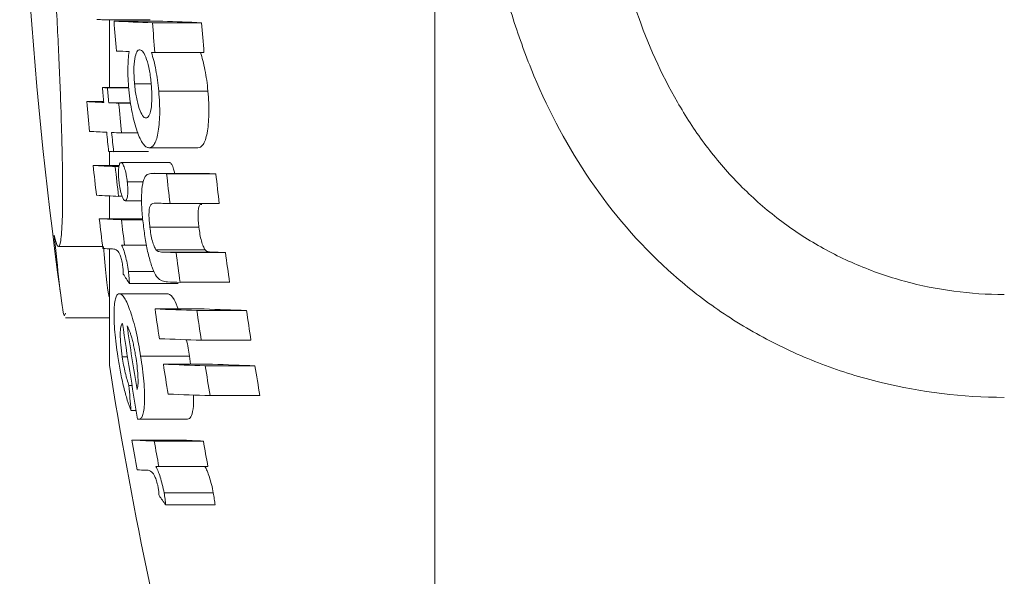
# Model space of a CAD drawing. Header units: millimetres. Extents: x 168 to 893, y 24 to 895.
# Tile 2 of 26: x 168 to 189, y 84 to 95. Entities that reach past the tile are written whole.
import ezdxf

# ---------------------------------------------------------------- set-up
doc = ezdxf.new("R2010")
doc.units = ezdxf.units.MM

msp = doc.modelspace()

# ---------------------------------------------------------------- linework, layer by layer
at = {"color": 7, "linetype": 'Continuous', "lineweight": 15}
for p, q in [((176.501, 64.973), (176.501, 138.973)), ((169.48, 95.258), (170.502, 95.258)), ((169.64, 95.258), (169.64, 93.827)), ((169.737, 95.225), (170.762, 95.225)), ((170.548, 95.195), (171.583, 95.195)), ((170.598, 94.567), (171.633, 94.567)), ((169.493, 93.827), (170.047, 93.827)), ((169.597, 93.822), (170.047, 93.822)), ((170.169, 93.908), (170.52, 93.908)), ((170.679, 93.754), (171.716, 93.754)), ((169.162, 93.53), (169.52, 93.53)), ((169.626, 93.508), (170.086, 93.508)), ((169.835, 93.499), (170.087, 93.499)), ((169.896, 92.871), (170.244, 92.871)), ((170.471, 92.559), (171.505, 92.559)), ((169.64, 92.48), (169.64, 92.184)), ((169.729, 92.476), (170.461, 92.476)), ((169.297, 92.184), (169.846, 92.184)), ((169.762, 92.162), (169.842, 92.162)), ((169.885, 92.246), (170.911, 92.246)), ((171.601, 92.018), (170.566, 92.018)), ((170.584, 92.018), (171.619, 92.018)), ((170.845, 92.009), (171.883, 92.009)), ((171.601, 92.018), (171.619, 92.018)), ((170.016, 91.84), (170.358, 91.84)), ((169.64, 91.543), (169.64, 91.062)), ((169.833, 91.534), (169.91, 91.534)), ((169.974, 91.438), (170.32, 91.438)), ((170.917, 91.381), (171.956, 91.381)), ((169.425, 91.062), (170.344, 91.062)), ((169.892, 91.04), (170.346, 91.04)), ((170.492, 90.882), (171.526, 90.882)), ((169.897, 90.504), (169.959, 90.502)), ((169.959, 90.502), (170.422, 90.502)), ((168.564, 90.473), (169.499, 90.473)), ((169.64, 90.427), (169.64, 87.973)), ((170.621, 90.407), (171.657, 90.407)), ((170.738, 90.36), (171.775, 90.36)), ((171.046, 90.349), (172.086, 90.349)), ((170.04, 89.95), (170.581, 89.95)), ((170.062, 89.694), (171.091, 89.694)), ((171.13, 89.721), (172.172, 89.721)), ((169.851, 89.481), (170.877, 89.481)), ((170.601, 89.16), (171.636, 89.16)), ((171.482, 89.128), (172.528, 89.128)), ((168.711, 88.973), (169.64, 88.973)), ((171.576, 88.5), (172.622, 88.5)), ((169.911, 88.147), (170.021, 88.147)), ((170.298, 88.164), (171.329, 88.164)), ((170.777, 87.993), (171.814, 87.993)), ((171.329, 88.164), (171.351, 87.993)), ((171.659, 87.962), (172.707, 87.962)), ((170.052, 87.543), (170.117, 87.543)), ((171.762, 87.333), (172.811, 87.333)), ((170.095, 87.02), (170.203, 87.02)), ((170.256, 86.834), (171.287, 86.834)), ((170.115, 86.396), (171.144, 86.396)), ((170.585, 86.374), (171.62, 86.374)), ((170.619, 85.838), (170.681, 85.835)), ((170.681, 85.835), (171.717, 85.835)), ((170.792, 85.283), (171.83, 85.283)), ((170.828, 85.028), (171.866, 85.028))]:
    msp.add_line(p, q, dxfattribs=at)
at = {"color": 7, "linetype": 'Continuous', "lineweight": 15, "flags": 128}
for points in [[(170.525, 94.569), (170.534, 94.569), (170.543, 94.568), (170.552, 94.568), (170.561, 94.568), (170.57, 94.568), (170.58, 94.567), (170.589, 94.567), (170.598, 94.567)], [(169.683, 90.425), (169.686, 90.425), (169.689, 90.426), (169.692, 90.426), (169.695, 90.426), (169.697, 90.426), (169.7, 90.426), (169.703, 90.426), (169.706, 90.426)], [(170.408, 85.759), (170.411, 85.759), (170.414, 85.759), (170.416, 85.759), (170.419, 85.759), (170.422, 85.759), (170.425, 85.76), (170.428, 85.76), (170.43, 85.76)]]:
    msp.add_lwpolyline(points, dxfattribs=at)
at = {"color": 7, "linetype": 'Continuous', "lineweight": 15}
for centre, radius, start, end in [((258.749, 101.973), 91, 179.05552, 187.87837), ((172.638, 166.304), 71.116, 267.37072, 267.45459), ((258.537, 101.809), 89.044, 184.24043, 184.64586), ((174.648, 214.836), 119.712, 267.64911, 268.03757), ((258.537, 101.779), 88.235, 184.27937, 184.68854), ((175.725, 217.521), 122.396, 267.67624, 268.06064), ((258.538, 101.779), 87.204, 184.33009, 184.74413), ((173.959, 195.639), 101.128, 267.63509, 267.78752), ((258.537, 101.825), 89.403, 185.13273, 185.33486), ((172.76, 165.048), 71.296, 267.37418, 267.45794), ((258.537, 101.82), 89.299, 185.1387, 185.34107), ((258.537, 101.843), 89.762, 185.31346, 185.7163), ((172.103, 150.037), 56.583, 267.0198, 267.3854), ((173.239, 174.957), 81.529, 267.46027, 267.60736), ((258.537, 101.811), 89.091, 185.35359, 185.75949), ((172.166, 149.483), 56.657, 267.0218, 267.3872), ((258.537, 101.825), 89.403, 185.73933, 185.9995), ((173.302, 174.436), 81.636, 267.46201, 267.60901), ((258.537, 101.82), 89.299, 185.74602, 186.0065), ((172.895, 163.904), 71.499, 267.37804, 267.46169), ((258.537, 101.843), 89.762, 186.17704, 186.58051), ((172.386, 151.751), 59.647, 267.03095, 267.4786), ((258.537, 101.82), 89.299, 186.20917, 186.61476), ((175.776, 235.365), 143.44, 267.92558, 268.02995), ((258.538, 101.779), 88.235, 186.35713, 186.76773), ((176.866, 238.602), 146.678, 267.94997, 268.05326), ((258.538, 101.779), 87.204, 186.43264, 186.84817), ((172.459, 151.214), 59.738, 267.03329, 267.48061), ((175.793, 233.266), 141.969, 267.90991, 268.03202), ((258.537, 101.843), 89.762, 186.89776, 187.30183), ((172.519, 150.796), 59.814, 267.03522, 267.48227), ((258.538, 101.82), 89.299, 186.93367, 187.28182), ((172.201, 142.288), 51.924, 267.0224, 267.221), ((175.92, 232.418), 142.153, 267.91081, 268.03497), ((258.538, 101.779), 88.235, 187.44306, 187.85463), ((177.012, 235.64), 145.375, 267.93546, 268.05832), ((258.538, 101.779), 87.204, 187.53161, 187.94814), ((184.842, 99.451), 17.71, 212.6608, 213.4309), ((176.069, 233.774), 144.138, 267.93045, 268.0364), ((176.011, 228.88), 139.825, 267.78271, 268.1439), ((258.538, 101.801), 88.841, 188.18067, 188.59018), ((258.538, 101.77), 87.969, 188.2623, 188.67596), ((177.104, 232.062), 143.007, 267.80881, 268.1662), ((258.538, 101.77), 86.934, 188.36134, 188.78003), ((258.538, 101.833), 89.568, 188.33176, 189.63811), ((258.538, 101.829), 89.478, 188.36922, 189.24146), ((176.109, 228.532), 140.105, 267.78505, 268.14589), ((258.538, 101.801), 88.841, 188.94154, 189.35189), ((176.196, 228.246), 140.357, 267.78714, 268.14768), ((177.292, 231.453), 143.564, 267.81329, 268.17003), ((258.544, 101.973), 90, 188.94902, 194.49577), ((258.538, 101.77), 87.969, 189.03089, 189.44541), ((258.538, 101.77), 86.934, 189.13929, 189.55888), ((241.688, 93.095), 71.851, 184.43153, 184.85047), ((176.303, 227.925), 140.665, 267.78969, 268.14986), ((173.237, 107.786), 21.163, 261.8413, 261.9013), ((258.538, 101.843), 89.762, 189.90909, 190.3164), ((173.231, 147.037), 60.721, 267.05813, 267.50194), ((258.538, 101.82), 89.299, 189.96096, 190.31191), ((174.295, 148.43), 62.114, 267.09233, 267.53131), ((258.538, 101.82), 88.28, 190.07715, 190.43228), ((172.945, 138.449), 52.751, 267.0466, 267.2437), ((186.142, 96.021), 18.851, 214.9309, 215.674)]:
    msp.add_arc(centre, radius, start, end, dxfattribs=at)
for points, knots in [([(188.501, 87.296), (187.616, 87.296), (186.75, 87.401), (185.48, 87.712), (185.061, 87.842), (184.255, 88.148), (183.865, 88.325), (183.112, 88.724), (182.746, 88.948), (182.052, 89.436), (181.724, 89.699), (180.793, 90.544), (180.24, 91.188), (179.305, 92.562), (178.914, 93.297), (178.425, 94.468), (178.279, 94.87), (178.02, 95.678), (177.908, 96.087), (177.613, 97.326), (177.474, 98.17), (177.335, 99.459), (177.3, 99.893), (177.254, 100.769), (177.243, 101.209), (177.243, 102.516), (177.288, 103.378), (177.472, 105.085), (177.61, 105.929), (177.909, 107.181), (178.024, 107.594), (178.283, 108.4), (178.428, 108.794), (178.752, 109.564), (178.93, 109.94), (179.326, 110.674), (179.545, 111.033), (180.252, 112.062), (180.793, 112.686), (181.725, 113.525), (182.058, 113.789), (182.749, 114.27), (183.11, 114.489), (183.862, 114.884), (184.255, 115.061), (185.066, 115.366), (185.479, 115.493), (186.319, 115.697), (186.746, 115.774), (187.616, 115.878), (188.059, 115.905), (188.501, 115.905)], [0, 0, 0, 0, 0.0625, 0.0625, 0.09375, 0.09375, 0.125, 0.125, 0.15625, 0.15625, 0.1875, 0.1875, 0.25, 0.25, 0.3125, 0.3125, 0.34375, 0.34375, 0.375, 0.375, 0.4375, 0.4375, 0.46875, 0.46875, 0.5, 0.5, 0.5625, 0.5625, 0.625, 0.625, 0.65625, 0.65625, 0.6875, 0.6875, 0.71875, 0.71875, 0.75, 0.75, 0.8125, 0.8125, 0.84375, 0.84375, 0.875, 0.875, 0.90625, 0.90625, 0.9375, 0.9375, 0.96875, 0.96875, 1, 1, 1, 1]), ([(188.501, 113.738), (188.143, 113.738), (187.784, 113.715), (187.081, 113.621), (186.736, 113.552), (186.059, 113.369), (185.726, 113.255), (185.075, 112.98), (184.764, 112.823), (184.168, 112.47), (183.884, 112.273), (183.341, 111.842), (183.084, 111.607), (182.371, 110.866), (181.965, 110.317), (181.269, 109.119), (180.989, 108.489), (180.648, 107.51), (180.547, 107.178), (180.368, 106.504), (180.29, 106.16), (180.087, 105.128), (179.994, 104.434), (179.871, 103.038), (179.841, 102.336), (179.841, 100.924), (179.871, 100.21), (179.994, 98.808), (180.088, 98.114), (180.355, 96.747), (180.529, 96.072), (180.988, 94.747), (181.268, 94.116), (181.782, 93.224), (181.969, 92.935), (182.381, 92.379), (182.605, 92.112), (183.082, 91.612), (183.336, 91.379), (183.877, 90.945), (184.167, 90.743), (184.765, 90.386), (185.076, 90.228), (185.721, 89.954), (186.058, 89.837), (187.084, 89.558), (187.784, 89.464), (188.501, 89.464)], [0, 0, 0, 0, 0.03125, 0.03125, 0.0625, 0.0625, 0.09375, 0.09375, 0.125, 0.125, 0.15625, 0.15625, 0.1875, 0.1875, 0.25, 0.25, 0.3125, 0.3125, 0.34375, 0.34375, 0.375, 0.375, 0.4375, 0.4375, 0.5, 0.5, 0.5625, 0.5625, 0.625, 0.625, 0.6875, 0.6875, 0.75, 0.75, 0.78125, 0.78125, 0.8125, 0.8125, 0.84375, 0.84375, 0.875, 0.875, 0.90625, 0.90625, 0.9375, 0.9375, 1, 1, 1, 1]), ([(168.477, 90.716), (168.505, 90.585), (168.53, 90.507), (168.574, 90.457), (168.593, 90.486), (168.616, 90.608), (168.622, 90.662), (168.634, 90.796), (168.639, 90.877), (168.65, 91.156), (168.654, 91.388), (168.653, 91.805), (168.652, 91.956), (168.647, 92.276), (168.644, 92.445), (168.636, 92.8), (168.63, 92.985), (168.618, 93.373), (168.611, 93.577), (168.587, 94.201), (168.567, 94.634), (168.533, 95.312), (168.521, 95.543), (168.495, 96.006), (168.481, 96.239), (168.467, 96.473)], [0, 0, 0, 0, 0.125, 0.125, 0.25, 0.25, 0.3125, 0.3125, 0.375, 0.375, 0.5, 0.5, 0.5625, 0.5625, 0.625, 0.625, 0.6875, 0.6875, 0.75, 0.75, 0.875, 0.875, 0.9375, 0.9375, 1, 1, 1, 1]), ([(170.055, 94.586), (170.048, 94.532), (170.042, 94.477), (170.033, 94.356), (170.03, 94.293), (170.029, 94.16), (170.03, 94.088), (170.037, 93.943), (170.042, 93.87), (170.049, 93.796)], [0, 0, 0, 0, 0.25, 0.25, 0.5, 0.5, 0.75, 0.75, 1, 1, 1, 1]), ([(170.169, 93.908), (170.165, 93.957), (170.162, 94.005), (170.157, 94.101), (170.156, 94.147), (170.157, 94.284), (170.163, 94.367), (170.185, 94.499), (170.2, 94.55), (170.228, 94.596), (170.238, 94.607), (170.26, 94.62), (170.271, 94.622), (170.282, 94.623)], [0, 0, 0, 0, 0.125, 0.125, 0.25, 0.25, 0.5, 0.5, 0.75, 0.75, 0.875, 0.875, 1, 1, 1, 1]), ([(170.282, 94.623), (170.294, 94.621), (170.305, 94.618), (170.329, 94.603), (170.341, 94.592), (170.377, 94.542), (170.401, 94.49), (170.446, 94.354), (170.467, 94.273), (170.492, 94.137), (170.499, 94.09), (170.512, 93.994), (170.517, 93.944), (170.521, 93.895)], [0, 0, 0, 0, 0.125, 0.125, 0.25, 0.25, 0.5, 0.5, 0.75, 0.75, 0.875, 0.875, 1, 1, 1, 1]), ([(170.679, 93.754), (170.672, 93.83), (170.664, 93.906), (170.643, 94.055), (170.632, 94.127), (170.605, 94.265), (170.591, 94.332), (170.559, 94.457), (170.542, 94.514), (170.525, 94.569)], [0, 0, 0, 0, 0.25, 0.25, 0.5, 0.5, 0.75, 0.75, 1, 1, 1, 1]), ([(171.56, 94.569), (171.577, 94.514), (171.594, 94.457), (171.625, 94.334), (171.64, 94.268), (171.667, 94.128), (171.679, 94.056), (171.7, 93.906), (171.708, 93.83), (171.716, 93.754)], [0, 0, 0, 0, 0.25, 0.25, 0.5, 0.5, 0.75, 0.75, 1, 1, 1, 1]), ([(170.41, 93.187), (170.399, 93.189), (170.387, 93.191), (170.364, 93.206), (170.352, 93.218), (170.315, 93.268), (170.291, 93.32), (170.246, 93.452), (170.225, 93.532), (170.2, 93.666), (170.192, 93.712), (170.179, 93.809), (170.174, 93.858), (170.169, 93.908)], [0, 0, 0, 0, 0.125, 0.125, 0.25, 0.25, 0.5, 0.5, 0.75, 0.75, 0.875, 0.875, 1, 1, 1, 1]), ([(170.521, 93.895), (170.525, 93.847), (170.529, 93.799), (170.534, 93.705), (170.535, 93.658), (170.534, 93.523), (170.527, 93.444), (170.506, 93.312), (170.491, 93.26), (170.463, 93.214), (170.453, 93.203), (170.432, 93.189), (170.421, 93.188), (170.41, 93.187)], [0, 0, 0, 0, 0.125, 0.125, 0.25, 0.25, 0.5, 0.5, 0.75, 0.75, 0.875, 0.875, 1, 1, 1, 1]), ([(170.049, 93.796), (170.053, 93.753), (170.057, 93.71), (170.066, 93.626), (170.072, 93.585), (170.089, 93.461), (170.103, 93.379), (170.149, 93.151), (170.186, 93.016), (170.264, 92.791), (170.306, 92.702), (170.369, 92.615), (170.39, 92.594), (170.431, 92.566), (170.451, 92.561), (170.471, 92.559)], [0, 0, 0, 0, 0.0625, 0.0625, 0.125, 0.125, 0.25, 0.25, 0.5, 0.5, 0.75, 0.75, 0.875, 0.875, 1, 1, 1, 1]), ([(170.471, 92.559), (170.491, 92.56), (170.51, 92.562), (170.546, 92.584), (170.564, 92.602), (170.597, 92.65), (170.612, 92.684), (170.64, 92.764), (170.651, 92.811), (170.672, 92.921), (170.68, 92.982), (170.693, 93.113), (170.697, 93.186), (170.701, 93.339), (170.7, 93.418), (170.693, 93.583), (170.687, 93.668), (170.679, 93.754)], [0, 0, 0, 0, 0.125, 0.125, 0.25, 0.25, 0.375, 0.375, 0.5, 0.5, 0.625, 0.625, 0.75, 0.75, 0.875, 0.875, 1, 1, 1, 1]), ([(171.716, 93.754), (171.723, 93.669), (171.729, 93.585), (171.736, 93.422), (171.737, 93.34), (171.732, 93.113), (171.718, 92.979), (171.688, 92.814), (171.676, 92.766), (171.648, 92.686), (171.633, 92.652), (171.599, 92.603), (171.581, 92.584), (171.544, 92.562), (171.525, 92.56), (171.505, 92.559)], [0, 0, 0, 0, 0.125, 0.125, 0.25, 0.25, 0.5, 0.5, 0.625, 0.625, 0.75, 0.75, 0.875, 0.875, 1, 1, 1, 1]), ([(169.885, 92.246), (169.874, 92.244), (169.864, 92.239), (169.847, 92.201), (169.84, 92.172), (169.832, 92.099), (169.83, 92.055), (169.831, 91.979), (169.832, 91.952), (169.836, 91.898), (169.839, 91.87), (169.842, 91.842)], [0, 0, 0, 0, 0.25, 0.25, 0.5, 0.5, 0.75, 0.75, 0.875, 0.875, 1, 1, 1, 1]), ([(170.016, 91.84), (170.013, 91.867), (170.009, 91.894), (170.001, 91.947), (169.997, 91.973), (169.981, 92.048), (169.97, 92.092), (169.945, 92.166), (169.933, 92.197), (169.908, 92.236), (169.896, 92.242), (169.885, 92.246)], [0, 0, 0, 0, 0.125, 0.125, 0.25, 0.25, 0.5, 0.5, 0.75, 0.75, 1, 1, 1, 1]), ([(170.911, 92.246), (170.925, 92.238), (170.951, 92.223), (170.989, 92.129), (171.007, 92.048), (171.014, 92.018)], [0, 0, 0, 0, 0.406575, 0.778461, 1, 1, 1, 1]), ([(170.395, 91.949), (170.384, 91.931), (170.374, 91.911), (170.357, 91.862), (170.349, 91.833), (170.329, 91.732), (170.32, 91.648), (170.315, 91.453), (170.318, 91.344), (170.333, 91.119), (170.346, 91.005), (170.36, 90.89)], [0, 0, 0, 0, 0.125, 0.125, 0.25, 0.25, 0.5, 0.5, 0.75, 0.75, 1, 1, 1, 1]), ([(170.584, 92.018), (170.55, 92.019), (170.517, 92.018), (170.453, 92.003), (170.421, 91.989), (170.395, 91.949)], [0, 0, 0, 0, 0.5, 0.5, 1, 1, 1, 1]), ([(169.842, 91.842), (169.849, 91.788), (169.856, 91.734), (169.877, 91.634), (169.889, 91.591), (169.913, 91.517), (169.926, 91.487), (169.951, 91.448), (169.962, 91.442), (169.974, 91.438)], [0, 0, 0, 0, 0.25, 0.25, 0.5, 0.5, 0.75, 0.75, 1, 1, 1, 1]), ([(169.974, 91.438), (169.984, 91.441), (169.995, 91.445), (170.011, 91.483), (170.018, 91.513), (170.026, 91.586), (170.028, 91.63), (170.027, 91.705), (170.025, 91.732), (170.022, 91.785), (170.019, 91.812), (170.016, 91.84)], [0, 0, 0, 0, 0.25, 0.25, 0.5, 0.5, 0.75, 0.75, 0.875, 0.875, 1, 1, 1, 1]), ([(170.492, 90.882), (170.487, 90.928), (170.482, 90.974), (170.475, 91.063), (170.473, 91.107), (170.474, 91.227), (170.483, 91.291), (170.505, 91.348), (170.514, 91.36), (170.533, 91.375), (170.542, 91.381), (170.573, 91.39), (170.594, 91.392), (170.615, 91.392)], [0, 0, 0, 0, 0.125, 0.125, 0.25, 0.25, 0.5, 0.5, 0.625, 0.625, 0.75, 0.75, 1, 1, 1, 1]), ([(171.588, 91.362), (171.569, 91.363), (171.538, 91.365), (171.513, 91.268), (171.505, 91.156), (171.51, 91.02), (171.521, 90.928), (171.526, 90.882)], [0, 0, 0, 0, 0.293817, 0.476501, 0.659666, 0.831741, 1, 1, 1, 1]), ([(168.711, 89.068), (168.704, 89.042), (168.679, 88.942), (168.595, 89.534), (168.512, 90.366), (168.477, 90.716)], [0, 0, 0, 0, 0.16485, 0.648286, 1, 1, 1, 1]), ([(170.36, 90.89), (170.374, 90.78), (170.389, 90.672), (170.426, 90.461), (170.448, 90.357), (170.496, 90.171), (170.522, 90.087), (170.577, 89.946), (170.606, 89.892), (170.634, 89.846)], [0, 0, 0, 0, 0.25, 0.25, 0.5, 0.5, 0.75, 0.75, 1, 1, 1, 1]), ([(170.621, 90.407), (170.608, 90.427), (170.595, 90.45), (170.57, 90.511), (170.557, 90.549), (170.534, 90.634), (170.524, 90.682), (170.506, 90.78), (170.499, 90.831), (170.492, 90.882)], [0, 0, 0, 0, 0.25, 0.25, 0.5, 0.5, 0.75, 0.75, 1, 1, 1, 1]), ([(171.526, 90.882), (171.533, 90.832), (171.54, 90.781), (171.557, 90.684), (171.568, 90.636), (171.591, 90.551), (171.604, 90.513), (171.63, 90.45), (171.643, 90.428), (171.657, 90.407)], [0, 0, 0, 0, 0.25, 0.25, 0.5, 0.5, 0.75, 0.75, 1, 1, 1, 1]), ([(170.04, 89.95), (170.032, 90.009), (170.023, 90.067), (170.001, 90.178), (169.989, 90.232), (169.964, 90.328), (169.951, 90.372), (169.924, 90.447), (169.911, 90.476), (169.897, 90.504)], [0, 0, 0, 0, 0.25, 0.25, 0.5, 0.5, 0.75, 0.75, 1, 1, 1, 1]), ([(169.512, 90.473), (169.554, 90.032), (169.6, 89.561), (169.628, 89.432), (169.63, 89.424)], [0, 0, 0, 0, 0.937808, 1, 1, 1, 1]), ([(169.706, 90.426), (169.738, 90.424), (169.771, 90.418), (169.816, 90.376), (169.826, 90.365), (169.845, 90.336), (169.855, 90.315), (169.875, 90.266), (169.885, 90.237), (169.9, 90.182), (169.904, 90.162), (169.912, 90.119), (169.916, 90.097), (169.919, 90.074)], [0, 0, 0, 0, 0.5, 0.5, 0.625, 0.625, 0.75, 0.75, 0.875, 0.875, 0.9375, 0.9375, 1, 1, 1, 1]), ([(170.738, 90.36), (170.719, 90.361), (170.7, 90.363), (170.662, 90.373), (170.642, 90.38), (170.621, 90.407)], [0, 0, 0, 0, 0.5, 0.5, 1, 1, 1, 1]), ([(171.657, 90.407), (171.678, 90.38), (171.697, 90.373), (171.736, 90.363), (171.756, 90.361), (171.775, 90.36)], [0, 0, 0, 0, 0.5, 0.5, 1, 1, 1, 1]), ([(169.919, 90.074), (169.921, 90.058), (169.923, 90.042), (169.924, 90.027), (169.926, 90.011), (169.927, 89.996), (169.928, 89.981), (169.93, 89.951), (169.931, 89.922), (169.932, 89.894)], [0, 0, 0, 0, 0.0000481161, 0.0000481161, 0.0000481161, 0.0000963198, 0.0000963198, 0.0000963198, 0.0001915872, 0.0001915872, 0.0001915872, 0.0001915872]), ([(170.062, 89.694), (170.06, 89.735), (170.058, 89.776), (170.051, 89.862), (170.045, 89.906), (170.04, 89.95)], [0, 0, 0, 0, 0.5, 0.5, 1, 1, 1, 1]), ([(170.634, 89.846), (170.675, 89.788), (170.714, 89.765), (170.789, 89.737), (170.827, 89.732), (170.864, 89.73)], [0, 0, 0, 0, 0.5, 0.5, 1, 1, 1, 1]), ([(169.851, 89.481), (169.836, 89.48), (169.82, 89.476), (169.794, 89.448), (169.782, 89.426), (169.762, 89.364), (169.754, 89.324), (169.743, 89.229), (169.739, 89.172), (169.734, 88.987), (169.74, 88.836), (169.761, 88.591), (169.77, 88.505), (169.792, 88.333), (169.804, 88.246), (169.818, 88.158)], [0, 0, 0, 0, 0.125, 0.125, 0.25, 0.25, 0.375, 0.375, 0.5, 0.5, 0.75, 0.75, 0.875, 0.875, 1, 1, 1, 1]), ([(170.298, 88.164), (170.284, 88.252), (170.269, 88.34), (170.237, 88.511), (170.22, 88.596), (170.183, 88.759), (170.163, 88.836), (170.123, 88.979), (170.103, 89.046), (170.061, 89.168), (170.04, 89.222), (169.999, 89.317), (169.978, 89.357), (169.939, 89.419), (169.921, 89.442), (169.884, 89.473), (169.867, 89.478), (169.851, 89.481)], [0, 0, 0, 0, 0.125, 0.125, 0.25, 0.25, 0.375, 0.375, 0.5, 0.5, 0.625, 0.625, 0.75, 0.75, 0.875, 0.875, 1, 1, 1, 1]), ([(170.877, 89.481), (170.918, 89.463), (170.983, 89.433), (171.06, 89.233), (171.088, 89.16)], [0, 0, 0, 0, 0.633216, 1, 1, 1, 1]), ([(169.911, 88.147), (169.898, 88.233), (169.886, 88.319), (169.871, 88.483), (169.867, 88.56), (169.868, 88.691), (169.873, 88.743), (169.889, 88.818), (169.901, 88.84), (169.915, 88.854)], [0, 0, 0, 0, 0.25, 0.25, 0.5, 0.5, 0.75, 0.75, 1, 1, 1, 1]), ([(170.012, 88.805), (170.027, 88.776), (170.042, 88.746), (170.066, 88.689), (170.073, 88.67), (170.089, 88.625), (170.097, 88.6), (170.104, 88.574)], [0, 0, 0, 0, 0.5, 0.5, 0.75, 0.75, 1, 1, 1, 1]), ([(170.104, 88.574), (170.113, 88.541), (170.123, 88.507), (170.14, 88.435), (170.149, 88.398), (170.165, 88.32), (170.173, 88.28), (170.187, 88.199), (170.194, 88.158), (170.201, 88.117)], [0, 0, 0, 0, 0.25, 0.25, 0.5, 0.5, 0.75, 0.75, 1, 1, 1, 1]), ([(171.264, 88.511), (171.277, 88.453), (171.302, 88.341), (171.32, 88.221), (171.329, 88.164)], [0, 0, 0, 0, 0.518252, 1, 1, 1, 1]), ([(169.818, 88.158), (169.835, 88.047), (169.853, 87.937), (169.894, 87.721), (169.917, 87.614), (169.965, 87.414), (169.99, 87.323), (170.042, 87.156), (170.068, 87.085), (170.095, 87.02)], [0, 0, 0, 0, 0.25, 0.25, 0.5, 0.5, 0.75, 0.75, 1, 1, 1, 1]), ([(170.052, 87.543), (170.039, 87.583), (170.025, 87.624), (170, 87.714), (169.987, 87.762), (169.962, 87.866), (169.951, 87.92), (169.929, 88.032), (169.92, 88.089), (169.911, 88.147)], [0, 0, 0, 0, 0.25, 0.25, 0.5, 0.5, 0.75, 0.75, 1, 1, 1, 1]), ([(170.201, 88.117), (170.211, 88.047), (170.221, 87.976), (170.235, 87.839), (170.24, 87.773), (170.244, 87.654), (170.244, 87.6), (170.239, 87.534), (170.236, 87.515), (170.229, 87.483), (170.225, 87.471), (170.221, 87.459)], [0, 0, 0, 0, 0.25, 0.25, 0.5, 0.5, 0.75, 0.75, 0.875, 0.875, 1, 1, 1, 1]), ([(170.256, 86.834), (170.272, 86.835), (170.287, 86.838), (170.315, 86.863), (170.328, 86.882), (170.361, 86.968), (170.375, 87.063), (170.381, 87.251), (170.381, 87.32), (170.376, 87.47), (170.371, 87.551), (170.356, 87.719), (170.347, 87.807), (170.325, 87.984), (170.311, 88.074), (170.298, 88.164)], [0, 0, 0, 0, 0.125, 0.125, 0.25, 0.25, 0.5, 0.5, 0.625, 0.625, 0.75, 0.75, 0.875, 0.875, 1, 1, 1, 1]), ([(171.411, 87.346), (171.412, 87.338), (171.42, 87.213), (171.405, 87.034), (171.363, 86.854), (171.313, 86.841), (171.287, 86.834)], [0, 0, 0, 0, 0.021089, 0.333145, 0.657667, 1, 1, 1, 1]), ([(170.43, 85.76), (170.463, 85.758), (170.497, 85.752), (170.545, 85.709), (170.555, 85.698), (170.576, 85.669), (170.587, 85.647), (170.61, 85.599), (170.621, 85.57), (170.639, 85.515), (170.644, 85.495), (170.655, 85.453), (170.659, 85.43), (170.664, 85.408)], [0, 0, 0, 0, 0.5, 0.5, 0.625, 0.625, 0.75, 0.75, 0.875, 0.875, 0.9375, 0.9375, 1, 1, 1, 1]), ([(170.792, 85.283), (170.781, 85.342), (170.768, 85.4), (170.741, 85.511), (170.726, 85.565), (170.696, 85.662), (170.68, 85.706), (170.649, 85.78), (170.634, 85.81), (170.619, 85.838)], [0, 0, 0, 0, 0.25, 0.25, 0.5, 0.5, 0.75, 0.75, 1, 1, 1, 1]), ([(171.654, 85.838), (171.669, 85.81), (171.685, 85.781), (171.716, 85.707), (171.732, 85.663), (171.763, 85.566), (171.777, 85.513), (171.806, 85.4), (171.818, 85.342), (171.83, 85.283)], [0, 0, 0, 0, 0.25, 0.25, 0.5, 0.5, 0.75, 0.75, 1, 1, 1, 1]), ([(170.664, 85.408), (170.667, 85.392), (170.669, 85.376), (170.672, 85.361), (170.674, 85.345), (170.676, 85.33), (170.678, 85.315), (170.679, 85.3), (170.681, 85.285), (170.683, 85.271), (170.684, 85.256), (170.685, 85.242), (170.687, 85.227)], [0, 0, 0, 0, 0.0000481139, 0.0000481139, 0.0000481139, 0.0000963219, 0.0000963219, 0.0000963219, 0.0001442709, 0.0001442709, 0.0001442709, 0.0001923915, 0.0001923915, 0.0001923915, 0.0001923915]), ([(170.828, 85.028), (170.824, 85.068), (170.819, 85.109), (170.808, 85.195), (170.8, 85.239), (170.792, 85.283)], [0, 0, 0, 0, 0.5, 0.5, 1, 1, 1, 1]), ([(171.83, 85.283), (171.837, 85.239), (171.845, 85.195), (171.857, 85.11), (171.862, 85.068), (171.866, 85.028)], [0, 0, 0, 0, 0.5, 0.5, 1, 1, 1, 1])]:
    msp.add_open_spline(points, degree=3, knots=knots, dxfattribs=at)

doc.saveas('drawing.dxf')
